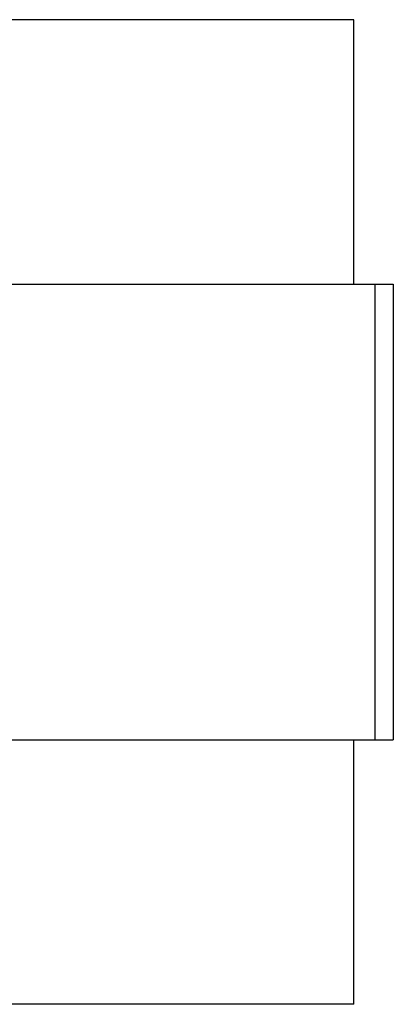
# Model space of a CAD drawing. Extents: x -1817 to 1181, y 8 to 1522.
# Tile 66 of 66: x 830 to 953, y 637 to 961. Entities that reach past the tile are written whole.
import ezdxf

# ---------------------------------------------------------------- set-up
doc = ezdxf.new("R2010")
doc.units = 0
doc.header["$LTSCALE"] = 65.395
doc.layers.get('0').update_dxf_attribs({"linetype": 'CONTINUOUS'})

msp = doc.modelspace()

# ---------------------------------------------------------------- linework, layer by layer
at = {"color": 7, "linetype": 'CONTINUOUS'}
for p, q in [((940.28, 960.96), (815.28, 960.96)), ((940.28, 873.96), (940.28, 960.96)), ((801.28, 873.96), (953.28, 873.96)), ((953.28, 873.96), (953.28, 723.96)), ((801.28, 723.96), (953.28, 723.96)), ((940.28, 636.96), (940.28, 723.96)), ((940.28, 636.96), (815.28, 636.96))]:
    msp.add_line(p, q, dxfattribs=at)
at = {"color": 9, "linetype": 'CONTINUOUS'}
msp.add_line((947.28, 723.96), (947.28, 873.96), dxfattribs=at)

doc.saveas('drawing.dxf')
